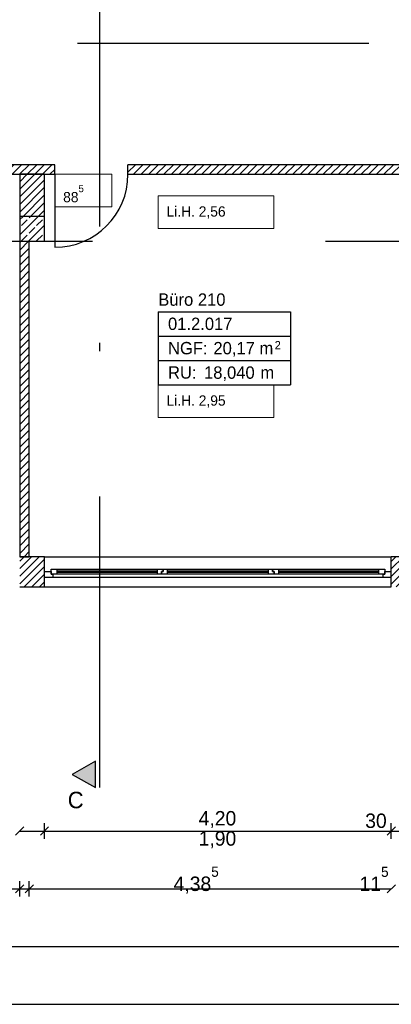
# Model space of a CAD drawing. Extents: x -28.8 to 46.3, y -2.8 to 85.1.
# Tile 8 of 16: x 22.7 to 27.2, y 23.7 to 35.6. Entities that reach past the tile are written whole.
import ezdxf

# ---------------------------------------------------------------- set-up
doc = ezdxf.new("R2010")
doc.units = 0
doc.header["$MEASUREMENT"] = 0
for name, pattern in [('Strichlinie', [0.005644, 0.002822, -0.002822]), ('Strichpunktlinie', [0.006703, 0.003528, -0.001764, 0, -0.001411]), ('Wipeout_Contour', [1, 0, -1])]:
    doc.linetypes.add(name, pattern=pattern)
for name, color, linetype in [('2._OG_2_0', 7, 'Continuous'), ('2._OG_2_P_BM_ROHBAU', 7, 'Continuous'), ('2._OG_2_P_ZE_BILD', 7, 'Continuous'), ('2._OG_2_P_ZE_TEXT', 7, 'Continuous'), ('2._OG_2_R_NT_INNENWAND', 7, 'Continuous'), ('2._OG_2_R_TR_AUSSENWAND', 7, 'Continuous'), ('2._OG_2_R_TR_INNENWAND', 7, 'Continuous'), ('2._OG_2_R_TR_STUETZE', 7, 'Continuous'), ('2._OG_2_R_TR_UNTERZUG', 7, 'Continuous'), ('2._OG_2_Räume', 7, 'Continuous')]:
    doc.layers.add(name, color=color, linetype=linetype)
doc.styles.add('ERSTELLTER_STIL_1', font='txt')
doc.styles.add('ERSTELLTER_STIL_2', font='txt')
pattern_1 = [(45, (0, 0), (-0.04596194, 0.04596194), [])]

msp = doc.modelspace()

# ---------------------------------------------------------------- hatches: boundary and pattern name
at = {"layer": '2._OG_2_P_ZE_BILD', "linetype": 'Continuous', "lineweight": 18, "ltscale": 1000}
msp.add_hatch(color=9, dxfattribs=at).paths.add_polyline_path([(23.649, 26.326), (23.649, 26.648), (23.366, 26.484)], flags=0)
at = {"layer": '2._OG_2_R_NT_INNENWAND', "linetype": 'Continuous', "ltscale": 1000}
h = msp.add_hatch(dxfattribs=at)
h.set_pattern_fill('MW_Kalksandstein_0002', color=256, style=0, pattern_type=2)
h.set_pattern_definition(pattern_1)
h.paths.add_polyline_path([(22.846, 32.95), (22.731, 32.95), (22.731, 29.125), (22.846, 29.125)], flags=0)
at = {"layer": '2._OG_2_R_TR_AUSSENWAND', "linetype": 'Continuous', "ltscale": 1000}
h = msp.add_hatch(dxfattribs=at)
h.set_pattern_fill('MW_Kalksandstein_0002', color=256, style=0, pattern_type=2)
h.set_pattern_definition(pattern_1)
h.paths.add_polyline_path([(22.73, 28.875), (22.73, 28.76), (23.03, 28.76), (23.03, 28.875), (23.03, 28.945), (23.03, 29.125), (22.73, 29.125), (22.73, 28.945)], flags=0)
h = msp.add_hatch(dxfattribs=at)
h.set_pattern_fill('MW_Kalksandstein_0002', color=256, style=0, pattern_type=2)
h.set_pattern_definition(pattern_1)
h.paths.add_polyline_path([(27.23, 28.875), (27.23, 28.76), (27.53, 28.76), (27.53, 28.875), (27.53, 28.945), (27.53, 29.125), (27.23, 29.125), (27.23, 28.945)], flags=0)
at = {"layer": '2._OG_2_R_TR_INNENWAND', "linetype": 'Continuous', "ltscale": 1000}
h = msp.add_hatch(dxfattribs=at)
h.set_pattern_fill('MW_Kalksandstein_0002', color=256, style=0, pattern_type=2)
h.set_pattern_definition(pattern_1)
h.paths.add_polyline_path([(22.606, 33.76), (23.156, 33.76), (23.156, 33.875), (22.606, 33.875)], flags=0)
h = msp.add_hatch(dxfattribs=at)
h.set_pattern_fill('MW_Kalksandstein_0002', color=256, style=0, pattern_type=2)
h.set_pattern_definition(pattern_1)
h.paths.add_polyline_path([(24.041, 33.76), (30.721, 33.76), (30.721, 33.875), (24.041, 33.875)], flags=0)
h = msp.add_hatch(dxfattribs=at)
h.set_pattern_fill('MW_Kalksandstein_0002', color=256, style=0, pattern_type=2)
h.set_pattern_definition(pattern_1)
h.paths.add_polyline_path([(23.031, 33.76), (22.731, 33.76), (22.731, 33.25), (23.031, 33.25)], flags=0)
at = {"layer": '2._OG_2_R_TR_STUETZE', "linetype": 'Continuous', "ltscale": 1000}
h = msp.add_hatch(dxfattribs=at)
h.set_pattern_fill('Beton__Stahlbeton_0002', color=256, style=0, pattern_type=2)
h.set_pattern_definition([(45, (0, 0), (-0.09192388, 0.09192388), []), (45, (-0.04596, 0.04596), (-0.09192388, 0.09192388), [0.0975, -0.0325])])
h.paths.add_polyline_path([(22.731, 32.95), (23.031, 32.95), (23.031, 33.25), (22.731, 33.25)], flags=0)

# ---------------------------------------------------------------- linework, layer by layer
at = {"layer": '2._OG_2_0', "linetype": 'Continuous', "ltscale": 1000}
for p, q in [((23.156, 33.76), (23.156, 33.875)), ((24.041, 33.76), (24.041, 33.875)), ((23.03, 28.945), (23.03, 29.125)), ((27.23, 28.945), (27.23, 29.125)), ((23.03, 28.875), (23.03, 28.945)), ((27.23, 28.875), (27.23, 28.945)), ((23.03, 28.76), (23.03, 28.875)), ((27.23, 28.76), (27.23, 28.875))]:
    msp.add_line(p, q, dxfattribs=at)
at = {"layer": '2._OG_2_P_BM_ROHBAU', "linetype": 'Continuous', "ltscale": 1000}
for p, q in [((22.78, 25.85), (22.68, 25.75)), ((22.73, 25.8), (23.03, 25.8)), ((23.08, 25.85), (22.98, 25.75)), ((23.03, 25.706), (23.03, 25.894)), ((23.03, 25.8), (27.23, 25.8)), ((27.28, 25.85), (27.18, 25.75)), ((27.23, 25.706), (27.23, 25.894)), ((27.23, 25.8), (27.53, 25.8)), ((22.731, 25.006), (22.731, 25.194)), ((22.846, 25.006), (22.846, 25.194)), ((18.346, 25.1), (22.731, 25.1)), ((22.781, 25.15), (22.681, 25.05)), ((22.731, 25.1), (22.846, 25.1)), ((22.896, 25.15), (22.796, 25.05)), ((22.846, 25.1), (27.231, 25.1)), ((27.281, 25.15), (27.181, 25.05)), ((0.366, 24.4), (36.395, 24.4)), ((0.001, 23.7), (36.76, 23.7))]:
    msp.add_line(p, q, dxfattribs=at)
at = {"layer": '2._OG_2_P_ZE_BILD', "linetype": 'Strichpunktlinie', "ltscale": 1000}
msp.add_line((16.628, 35.35), (45.863, 35.35), dxfattribs=at)
at = {"layer": '2._OG_2_P_ZE_BILD', "color": 255, "linetype": 'Continuous', "lineweight": 18, "ltscale": 1000}
for p, q in [((23.649, 26.648), (23.366, 26.484)), ((23.649, 26.326), (23.649, 26.648)), ((23.366, 26.484), (23.649, 26.326))]:
    msp.add_line(p, q, dxfattribs=at)
at = {"layer": '2._OG_2_P_ZE_BILD', "linetype": 'Continuous', "ltscale": 1000}
for p, q in [((23.649, 26.648), (23.366, 26.484)), ((23.649, 26.326), (23.649, 26.648)), ((23.366, 26.484), (23.649, 26.326))]:
    msp.add_line(p, q, dxfattribs=at)
at = {"layer": '2._OG_2_P_ZE_TEXT', "color": 255, "linetype": 'Continuous', "lineweight": 18, "ltscale": 1000}
for p, q in [((23.846, 33.76), (23.156, 33.76)), ((23.156, 33.76), (23.156, 33.364)), ((23.846, 33.364), (23.846, 33.76)), ((25.809, 33.5), (24.408, 33.5)), ((24.408, 33.5), (24.408, 33.104)), ((25.809, 33.104), (25.809, 33.5)), ((23.156, 33.364), (23.846, 33.364)), ((24.408, 33.104), (25.809, 33.104)), ((25.809, 31.21), (24.408, 31.21)), ((24.408, 31.21), (24.408, 30.813)), ((25.809, 30.813), (25.809, 31.21)), ((24.408, 30.813), (25.809, 30.813))]:
    msp.add_line(p, q, dxfattribs=at)
at = {"layer": '2._OG_2_R_NT_INNENWAND', "linetype": 'Continuous', "ltscale": 1000}
for p, q in [((22.731, 33.25), (22.731, 29.125)), ((22.846, 33.25), (22.731, 33.25)), ((22.846, 29.125), (22.846, 32.95)), ((22.731, 29.125), (22.846, 29.125))]:
    msp.add_line(p, q, dxfattribs=at)
at = {"layer": '2._OG_2_R_TR_AUSSENWAND', "linetype": 'Continuous', "ltscale": 1000}
for p, q in [((23.03, 29.125), (22.73, 29.125)), ((23.03, 29.125), (27.23, 29.125)), ((27.53, 29.125), (27.23, 29.125)), ((22.73, 28.76), (23.03, 28.76)), ((23.03, 28.76), (27.23, 28.76))]:
    msp.add_line(p, q, dxfattribs=at)
at = {"layer": '2._OG_2_R_TR_INNENWAND', "linetype": 'Continuous', "ltscale": 1000}
for p, q in [((23.156, 33.875), (22.606, 33.875)), ((30.721, 33.875), (24.041, 33.875)), ((22.606, 33.76), (23.156, 33.76)), ((23.031, 33.76), (22.731, 33.76)), ((22.731, 33.76), (22.731, 33.25)), ((23.031, 33.25), (23.031, 33.76)), ((23.156, 33.76), (23.156, 32.875)), ((24.041, 33.76), (30.721, 33.76))]:
    msp.add_line(p, q, dxfattribs=at)
msp.add_arc((23.156, 33.76), 0.885, 270, 0, dxfattribs=at)
at = {"layer": '2._OG_2_R_TR_STUETZE', "linetype": 'Continuous', "ltscale": 1000}
for p, q in [((22.731, 33.25), (22.731, 32.95)), ((23.031, 33.25), (22.731, 33.25)), ((23.031, 32.95), (23.031, 33.25)), ((22.731, 32.95), (23.031, 32.95))]:
    msp.add_line(p, q, dxfattribs=at)
at = {"layer": '2._OG_2_R_TR_UNTERZUG', "linetype": 'Strichlinie', "ltscale": 1000}
msp.add_line((9.5, 32.95), (36.26, 32.95), dxfattribs=at)
at = {"layer": '2._OG_2_Räume', "linetype": 'Continuous', "ltscale": 1000}
for p, q in [((24.408, 32.094), (24.408, 31.21)), ((24.408, 32.094), (26.011, 32.094)), ((26.011, 32.094), (26.011, 31.21)), ((24.408, 31.799), (26.011, 31.799)), ((24.408, 31.504), (26.011, 31.504)), ((24.408, 31.21), (26.011, 31.21))]:
    msp.add_line(p, q, dxfattribs=at)

# ---------------------------------------------------------------- texts
at = {"layer": '2._OG_2_P_BM_ROHBAU', "linetype": 'Continuous', "char_height": 0.175, "attachment_point": 7, "style": 'ERSTELLTER_STIL_2'}
for s, insert in [('{4,20}', (24.897, 25.835)), ('{30}', (26.914, 25.835)), ('{1,90}', (24.897, 25.59)), ('{4,38\\A1{\\H0.7x;\\S5^  ;}}', (24.594, 25.041)), ('{11\\A1{\\H0.7x;\\S5^  ;}}', (26.846, 25.073))]:
    msp.add_mtext(s, dxfattribs=dict(at, insert=insert))
at = {"layer": '2._OG_2_P_ZE_BILD', "linetype": 'Continuous', "insert": (23.408, 26.276), "char_height": 0.2, "attachment_point": 2, "style": 'ERSTELLTER_STIL_1'}
msp.add_mtext('{C}', dxfattribs=at)
at = {"layer": '2._OG_2_P_ZE_TEXT', "linetype": 'Continuous', "char_height": 0.125, "attachment_point": 1, "style": 'ERSTELLTER_STIL_2'}
for s, insert in [('{88\\A1{\\H0.7x;\\S5^  ;}}', (23.256, 33.631)), ('{Li.H. 2,56}', (24.508, 33.372)), ('{Li.H. 2,95}', (24.508, 31.081))]:
    msp.add_mtext(s, dxfattribs=dict(at, insert=insert))
at = {"layer": '2._OG_2_Räume', "linetype": 'Continuous'}
for s, insert, char_height, attachment_point, style in [('{Büro 210}', (24.408, 32.317), 0.15, 1, 'ERSTELLTER_STIL_1'), ('{01.2.017 }', (24.526, 32.023), 0.15, 1, 'ERSTELLTER_STIL_2'), ('{NGF: }', (24.526, 31.728), 0.15, 1, 'ERSTELLTER_STIL_2'), ('{20,17 m}', (25.076, 31.728), 0.15, 1, 'ERSTELLTER_STIL_2'), ('{2}', (25.818, 31.739), 0.1, 1, 'ERSTELLTER_STIL_2'), ('{RU: }', (24.526, 31.433), 0.15, 1, 'ERSTELLTER_STIL_2'), ('{18,040}', (24.962, 31.254), 0.15, 7, 'ERSTELLTER_STIL_2'), ('{ m}', (25.589, 31.433), 0.15, 1, 'ERSTELLTER_STIL_2')]:
    msp.add_mtext(s, dxfattribs=dict(at, insert=insert, char_height=char_height, attachment_point=attachment_point, style=style))

# ---------------------------------------------------------------- wipeouts: each hides what was drawn before it
at = {"color": 254, "linetype": 'Wipeout_Contour', "lineweight": 0, "ltscale": 153.360663}
msp.add_wipeout([(23.13, 28.875), (23.13, 28.915), (27.13, 28.915), (27.13, 28.875)], dxfattribs=at).dxf.layer = '2._OG_2_R_TR_AUSSENWAND'

# ---------------------------------------------------------------- next in the draw order: wipeouts: each hides what was drawn before it
at = {"color": 254, "linetype": 'Wipeout_Contour', "lineweight": 0, "ltscale": 221.756253}
msp.add_wipeout([(23.03, 28.945), (23.11, 28.945), (23.11, 28.915), (23.13, 28.915), (23.13, 28.875), (23.03, 28.875)], dxfattribs=at).dxf.layer = '2._OG_2_R_TR_AUSSENWAND'
at = {"color": 254, "linetype": 'Wipeout_Contour', "lineweight": 0, "ltscale": 238.580317}
msp.add_wipeout([(27.23, 28.875), (27.13, 28.875), (27.13, 28.915), (27.15, 28.915), (27.15, 28.945), (27.23, 28.945)], dxfattribs=at).dxf.layer = '2._OG_2_R_TR_AUSSENWAND'

# ---------------------------------------------------------------- next in the draw order: linework, layer by layer
at = {"layer": '2._OG_2_R_TR_AUSSENWAND', "linetype": 'Continuous', "ltscale": 1000}
for p, q in [((23.03, 28.875), (23.03, 28.945)), ((27.23, 28.875), (27.23, 28.945))]:
    msp.add_line(p, q, dxfattribs=at)

# ---------------------------------------------------------------- next in the draw order: wipeouts: each hides what was drawn before it
at = {"color": 254, "linetype": 'Wipeout_Contour', "lineweight": 0, "ltscale": 149.843361}
msp.add_wipeout([(23.18, 28.915), (23.18, 28.935), (24.397, 28.935), (24.397, 28.915)], dxfattribs=at).dxf.layer = '2._OG_2_R_TR_AUSSENWAND'

# ---------------------------------------------------------------- next in the draw order: wipeouts: each hides what was drawn before it
at = {"color": 254, "linetype": 'Wipeout_Contour', "lineweight": 0, "ltscale": 149.966947}
msp.add_wipeout([(23.18, 28.955), (23.18, 28.975), (24.397, 28.975), (24.397, 28.955)], dxfattribs=at).dxf.layer = '2._OG_2_R_TR_AUSSENWAND'

# ---------------------------------------------------------------- next in the draw order: wipeouts: each hides what was drawn before it
at = {"color": 254, "linetype": 'Wipeout_Contour', "lineweight": 0, "ltscale": 148.258522}
msp.add_wipeout([(23.11, 28.915), (23.11, 28.975), (23.18, 28.975), (23.18, 28.915)], dxfattribs=at).dxf.layer = '2._OG_2_R_TR_AUSSENWAND'
at = {"color": 254, "linetype": 'Wipeout_Contour', "lineweight": 0, "ltscale": 227.026169}
msp.add_wipeout([(24.447, 28.915), (24.397, 28.915), (24.397, 28.975), (24.467, 28.975), (24.467, 28.945), (24.447, 28.945)], dxfattribs=at).dxf.layer = '2._OG_2_R_TR_AUSSENWAND'

# ---------------------------------------------------------------- next in the draw order: linework, layer by layer
at = {"layer": '2._OG_2_R_TR_AUSSENWAND', "linetype": 'Continuous', "ltscale": 1000}
for p, q in [((23.03, 28.945), (23.11, 28.945)), ((23.11, 28.915), (23.11, 28.975)), ((23.11, 28.945), (23.11, 28.915)), ((23.13, 28.875), (23.03, 28.875))]:
    msp.add_line(p, q, dxfattribs=at)

# ---------------------------------------------------------------- next in the draw order: wipeouts: each hides what was drawn before it
at = {"color": 254, "linetype": 'Wipeout_Contour', "lineweight": 0, "ltscale": 149.905146}
msp.add_wipeout([(23.18, 28.955), (24.397, 28.955), (24.397, 28.935), (23.18, 28.935)], dxfattribs=at).dxf.layer = '2._OG_2_R_TR_AUSSENWAND'
at = {"color": 254, "linetype": 'Wipeout_Contour', "lineweight": 0, "ltscale": 153.307302}
msp.add_wipeout([(24.517, 28.915), (24.517, 28.935), (25.743, 28.935), (25.743, 28.915)], dxfattribs=at).dxf.layer = '2._OG_2_R_TR_AUSSENWAND'

# ---------------------------------------------------------------- next in the draw order: linework, layer by layer
at = {"layer": '2._OG_2_P_ZE_BILD', "linetype": 'Strichpunktlinie', "ltscale": 1000}
msp.add_line((23.699, 26.326), (23.699, 43.111), dxfattribs=at)
at = {"layer": '2._OG_2_R_TR_AUSSENWAND', "linetype": 'Continuous', "ltscale": 1000}
for p, q in [((23.11, 28.975), (23.18, 28.975)), ((23.11, 28.915), (23.13, 28.915)), ((23.18, 28.915), (23.11, 28.915)), ((23.13, 28.915), (23.13, 28.875)), ((23.18, 28.975), (23.18, 28.915))]:
    msp.add_line(p, q, dxfattribs=at)

# ---------------------------------------------------------------- next in the draw order: wipeouts: each hides what was drawn before it
at = {"color": 254, "linetype": 'Wipeout_Contour', "lineweight": 0, "ltscale": 153.428099}
msp.add_wipeout([(24.517, 28.955), (24.517, 28.975), (25.743, 28.975), (25.743, 28.955)], dxfattribs=at).dxf.layer = '2._OG_2_R_TR_AUSSENWAND'

# ---------------------------------------------------------------- next in the draw order: wipeouts: each hides what was drawn before it
at = {"color": 254, "linetype": 'Wipeout_Contour', "lineweight": 0, "ltscale": 227.73421}
msp.add_wipeout([(24.467, 28.975), (24.517, 28.975), (24.517, 28.915), (24.447, 28.915), (24.447, 28.945), (24.467, 28.945)], dxfattribs=at).dxf.layer = '2._OG_2_R_TR_AUSSENWAND'
at = {"color": 254, "linetype": 'Wipeout_Contour', "lineweight": 0, "ltscale": 232.307872}
msp.add_wipeout([(25.793, 28.945), (25.813, 28.945), (25.813, 28.915), (25.743, 28.915), (25.743, 28.975), (25.793, 28.975)], dxfattribs=at).dxf.layer = '2._OG_2_R_TR_AUSSENWAND'

# ---------------------------------------------------------------- next in the draw order: linework, layer by layer
at = {"layer": '2._OG_2_R_TR_AUSSENWAND', "linetype": 'Continuous', "ltscale": 1000}
for p, q in [((23.18, 28.975), (24.397, 28.975)), ((23.18, 28.955), (24.397, 28.955)), ((24.397, 28.935), (23.18, 28.935)), ((24.397, 28.915), (23.18, 28.915)), ((24.397, 28.915), (24.397, 28.975)), ((24.447, 28.915), (24.397, 28.915)), ((24.447, 28.945), (24.447, 28.915)), ((24.447, 28.915), (24.447, 28.945))]:
    msp.add_line(p, q, dxfattribs=at)

# ---------------------------------------------------------------- next in the draw order: wipeouts: each hides what was drawn before it
at = {"color": 254, "linetype": 'Wipeout_Contour', "lineweight": 0, "ltscale": 153.367691}
msp.add_wipeout([(24.517, 28.955), (25.743, 28.955), (25.743, 28.935), (24.517, 28.935)], dxfattribs=at).dxf.layer = '2._OG_2_R_TR_AUSSENWAND'
at = {"color": 254, "linetype": 'Wipeout_Contour', "lineweight": 0, "ltscale": 156.877744}
msp.add_wipeout([(25.863, 28.915), (25.863, 28.935), (27.08, 28.935), (27.08, 28.915)], dxfattribs=at).dxf.layer = '2._OG_2_R_TR_AUSSENWAND'

# ---------------------------------------------------------------- next in the draw order: linework, layer by layer
at = {"layer": '2._OG_2_R_TR_AUSSENWAND', "linetype": 'Continuous', "ltscale": 1000}
for p, q in [((24.397, 28.975), (24.467, 28.975)), ((24.467, 28.945), (24.447, 28.945)), ((24.447, 28.945), (24.467, 28.945)), ((24.517, 28.915), (24.447, 28.915)), ((24.467, 28.975), (24.467, 28.945)), ((24.467, 28.975), (24.517, 28.975)), ((24.467, 28.945), (24.467, 28.975)), ((24.517, 28.975), (24.517, 28.915))]:
    msp.add_line(p, q, dxfattribs=at)

# ---------------------------------------------------------------- next in the draw order: wipeouts: each hides what was drawn before it
at = {"color": 254, "linetype": 'Wipeout_Contour', "lineweight": 0, "ltscale": 156.995795}
msp.add_wipeout([(25.863, 28.955), (25.863, 28.975), (27.08, 28.975), (27.08, 28.955)], dxfattribs=at).dxf.layer = '2._OG_2_R_TR_AUSSENWAND'

# ---------------------------------------------------------------- next in the draw order: wipeouts: each hides what was drawn before it
at = {"color": 254, "linetype": 'Wipeout_Contour', "lineweight": 0, "ltscale": 233.037938}
msp.add_wipeout([(25.813, 28.945), (25.793, 28.945), (25.793, 28.975), (25.863, 28.975), (25.863, 28.915), (25.813, 28.915)], dxfattribs=at).dxf.layer = '2._OG_2_R_TR_AUSSENWAND'
at = {"color": 254, "linetype": 'Wipeout_Contour', "lineweight": 0, "ltscale": 158.660379}
msp.add_wipeout([(27.08, 28.915), (27.08, 28.975), (27.15, 28.975), (27.15, 28.915)], dxfattribs=at).dxf.layer = '2._OG_2_R_TR_AUSSENWAND'

# ---------------------------------------------------------------- next in the draw order: linework, layer by layer
at = {"layer": '2._OG_2_R_TR_AUSSENWAND', "linetype": 'Continuous', "ltscale": 1000}
for p, q in [((24.517, 28.975), (25.743, 28.975)), ((24.517, 28.955), (25.743, 28.955)), ((25.743, 28.935), (24.517, 28.935)), ((25.743, 28.915), (24.517, 28.915)), ((25.743, 28.915), (25.743, 28.975)), ((25.743, 28.975), (25.793, 28.975)), ((25.793, 28.975), (25.793, 28.945)), ((25.793, 28.945), (25.793, 28.975)), ((27.15, 28.975), (27.15, 28.915)), ((27.15, 28.915), (27.15, 28.945)), ((27.15, 28.945), (27.23, 28.945)), ((27.13, 28.875), (23.13, 28.875)), ((27.23, 28.875), (27.13, 28.875))]:
    msp.add_line(p, q, dxfattribs=at)

# ---------------------------------------------------------------- next in the draw order: wipeouts: each hides what was drawn before it
at = {"color": 254, "linetype": 'Wipeout_Contour', "lineweight": 0, "ltscale": 156.93676}
msp.add_wipeout([(25.863, 28.955), (27.08, 28.955), (27.08, 28.935), (25.863, 28.935)], dxfattribs=at).dxf.layer = '2._OG_2_R_TR_AUSSENWAND'

# ---------------------------------------------------------------- next in the draw order: linework, layer by layer
at = {"layer": '2._OG_2_R_TR_AUSSENWAND', "linetype": 'Continuous', "ltscale": 1000}
for p, q in [((25.813, 28.915), (25.743, 28.915)), ((25.793, 28.975), (25.863, 28.975)), ((25.793, 28.945), (25.813, 28.945)), ((25.813, 28.945), (25.793, 28.945)), ((25.813, 28.945), (25.813, 28.915)), ((25.813, 28.915), (25.813, 28.945)), ((25.863, 28.915), (25.813, 28.915)), ((25.863, 28.975), (27.08, 28.975)), ((25.863, 28.975), (25.863, 28.915)), ((25.863, 28.955), (27.08, 28.955)), ((27.08, 28.935), (25.863, 28.935)), ((27.08, 28.915), (25.863, 28.915)), ((27.08, 28.915), (27.08, 28.975)), ((27.08, 28.975), (27.15, 28.975)), ((27.15, 28.915), (27.08, 28.915)), ((27.13, 28.875), (27.13, 28.915)), ((27.13, 28.915), (27.15, 28.915))]:
    msp.add_line(p, q, dxfattribs=at)

doc.saveas('drawing.dxf')
